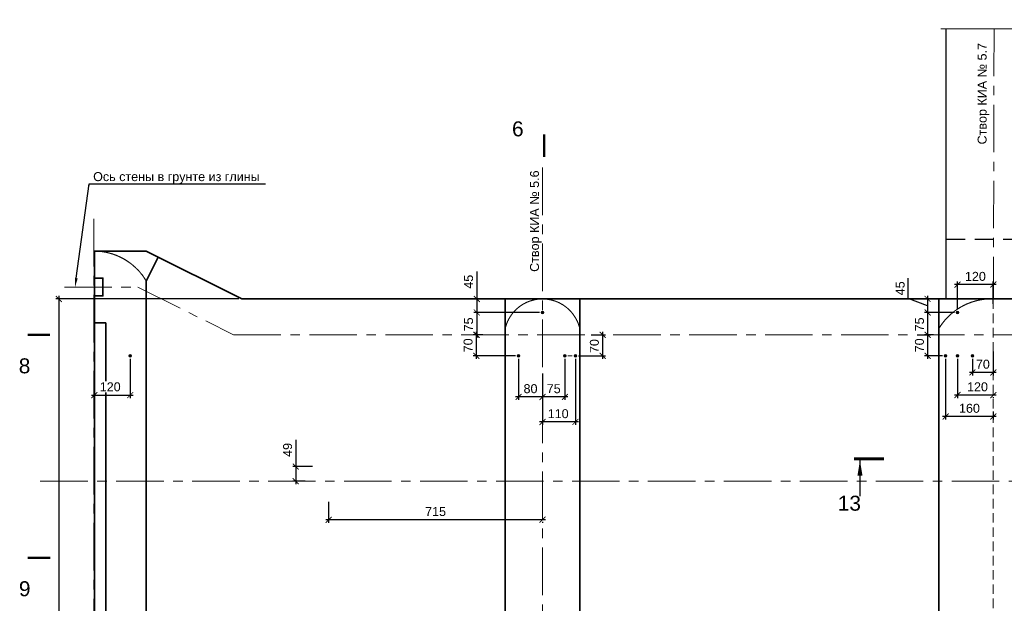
# Model space of a CAD drawing. Header units: millimetres. Extents: x 442308 to 722034, y 240588 to 370364.
# Tile 8 of 27: x 500940 to 533865, y 332552 to 352052. Entities that reach past the tile are written whole.
import ezdxf
from ezdxf import colors
from ezdxf.entities.mleader import LeaderData, LeaderLine
from ezdxf.math import Vec2, Vec3

# ---------------------------------------------------------------- set-up
doc = ezdxf.new("R2010")
doc.units = ezdxf.units.MM
doc.header["$LTSCALE"] = 10
for name, pattern in [('HIDDEN', [9.525, 6.35, -3.175]), ('PHANTOM', [63.5, 31.75, -6.35, 6.35, -6.35, 6.35, -6.35]), ('осевая', [50.8, 31.75, -6.35, 6.35, -6.35])]:
    doc.linetypes.add(name, pattern=pattern)
for name, color, linetype, lineweight in [('Dim', 7, 'Continuous', 25), ('Бетон', 7, 'Continuous', 35), ('бетон_25', 2, 'Continuous', 25), ('ГТО-2_Размеры', 7, 'Continuous', 15), ('Отдел_Выноски(стрелка)', 7, 'Continuous', 15), ('Отдел_Заглавные надписи', 7, 'Continuous', 30), ('Отдел_Разрезы. Сечения. Узлы', 7, 'Continuous', 15), ('текст', 7, 'Continuous', 25)]:
    doc.layers.add(name, color=color, linetype=linetype, lineweight=lineweight)
doc.layers.add('ГП_Штриховки', color=7, linetype='Continuous')
doc.layers.add('Оси', color=1, linetype='осевая')
doc.styles.add('arial', font='arial.ttf')
doc.styles.add('Arial 5', font='arial.ttf', dxfattribs={"height": 5})
doc.styles.add('ариал 0.9', font='arial.ttf', dxfattribs={"width": 0.9})
doc.styles.add('ГТО-2', font='arial.ttf')
doc.styles.add('Рогун1', font='arial.ttf')
doc.dimstyles.new('100 мм', dxfattribs={"dimscale": 100, "dimtxt": 3.5, "dimasz": 2, "dimexe": 1, "dimexo": 1, "dimgap": 1.2, "dimtad": 1, "dimdec": 0, "dimlfac": 0.1, "dimrnd": 0.0001, "dimtxsty": 'Рогун1', "dimblk": 'ARCHTICK', "dimcen": 2.5, "dimdle": 1, "dimaunit": 1, "dimadec": 1, "dimazin": 0, "dimtfac": 1, "dimtdec": 0, "dimtmove": 1, "dimatfit": 3, "dimldrblk": 'ARCHTICK', "dimfxl": 1, "dimtfill": 1, "dimarcsym": 0})

# ---------------------------------------------------------------- blocks, each defined once
blk = doc.blocks.new('_ArchTick')
at = {"color": 0, "linetype": 'ByBlock', "const_width": 0.15}
blk.add_lwpolyline([(-0.5, -0.5), (0.5, 0.5)], dxfattribs=at)
blk = doc.blocks.new('*D59')
at = {"layer": 'Defpoints', "color": 0, "transparency": 16777216}
for p in [(508372, 342721), (502248, 315721), (503437, 315721)]:
    blk.add_point(p, dxfattribs=at)
at = {"layer": 'ГТО-2_Размеры', "color": 0, "lineweight": -2, "transparency": 16777216}
for p, q in [((502248, 342821), (502248, 315621)), ((508272, 342721), (502148, 342721)), ((503337, 315721), (502148, 315721))]:
    blk.add_line(p, q, dxfattribs=at)
at = {"layer": 'ГТО-2_Размеры', "color": 0, "lineweight": -2, "transparency": 16777216, "xscale": 200, "yscale": 200, "zscale": 200}
for p, rotation in [((502248, 342721), 90), ((502248, 315721), 270)]:
    blk.add_blockref('_ArchTick', p, dxfattribs=dict(at, rotation=rotation))
at = {"layer": 'ГТО-2_Размеры', "color": 0, "transparency": 16777216, "insert": (501975, 329221), "char_height": 300, "attachment_point": 5, "rotation": 90, "style": 'Рогун1'}
blk.add_mtext('2700', dxfattribs=at)
blk = doc.blocks.new('*D283')
at = {"layer": 'Defpoints', "color": 0, "transparency": 16777216}
for p in [(518422, 342271), (516225, 341521), (516522, 341521)]:
    blk.add_point(p, dxfattribs=at)
at = {"layer": 'ГТО-2_Размеры', "color": 0, "lineweight": -2, "transparency": 16777216}
for p, q in [((518322, 342271), (516125, 342271)), ((516225, 342371), (516225, 341421)), ((516422, 341521), (516125, 341521))]:
    blk.add_line(p, q, dxfattribs=at)
at = {"layer": 'ГТО-2_Размеры', "color": 0, "lineweight": -2, "transparency": 16777216, "xscale": 200, "yscale": 200, "zscale": 200}
for p, rotation in [((516225, 342271), 90), ((516225, 341521), 270)]:
    blk.add_blockref('_ArchTick', p, dxfattribs=dict(at, rotation=rotation))
at = {"layer": 'ГТО-2_Размеры', "color": 0, "transparency": 16777216, "insert": (515952, 341871), "char_height": 300, "attachment_point": 5, "rotation": 90, "style": 'Рогун1'}
blk.add_mtext('75', dxfattribs=at)
blk = doc.blocks.new('*D284')
at = {"layer": 'Defpoints', "color": 0, "transparency": 16777216}
for p in [(516842, 342721), (516225, 342271), (517019, 342271)]:
    blk.add_point(p, dxfattribs=at)
at = {"layer": 'ГТО-2_Размеры', "color": 0, "lineweight": -2, "transparency": 16777216}
for p, q in [((516225, 343638), (516225, 342721)), ((516225, 342821), (516225, 342171)), ((516742, 342721), (516125, 342721)), ((516919, 342271), (516125, 342271))]:
    blk.add_line(p, q, dxfattribs=at)
at = {"layer": 'ГТО-2_Размеры', "color": 0, "lineweight": -2, "transparency": 16777216, "xscale": 200, "yscale": 200, "zscale": 200}
for p, rotation in [((516225, 342721), 90), ((516225, 342271), 270)]:
    blk.add_blockref('_ArchTick', p, dxfattribs=dict(at, rotation=rotation))
at = {"layer": 'ГТО-2_Размеры', "color": 0, "transparency": 16777216, "insert": (515952, 343296), "char_height": 300, "attachment_point": 5, "rotation": 90, "style": 'Рогун1', "bg_fill": 3, "box_fill_scale": 1.1, "bg_fill_color": 256, "bg_fill_true_color": 13158600, "bg_fill_transparency": 0}
blk.add_mtext('45', dxfattribs=at)
blk = doc.blocks.new('*D285')
at = {"layer": 'Defpoints', "color": 0, "transparency": 16777216}
for p in [(516441, 341521), (516208, 340821), (517622, 340821)]:
    blk.add_point(p, dxfattribs=at)
at = {"layer": 'ГТО-2_Размеры', "color": 0, "lineweight": -2, "transparency": 16777216}
for p, q in [((516341, 341521), (516108, 341521)), ((516208, 341621), (516208, 340721)), ((517522, 340821), (516108, 340821))]:
    blk.add_line(p, q, dxfattribs=at)
at = {"layer": 'ГТО-2_Размеры', "color": 0, "lineweight": -2, "transparency": 16777216, "xscale": 200, "yscale": 200, "zscale": 200}
for p, rotation in [((516208, 341521), 90), ((516208, 340821), 270)]:
    blk.add_blockref('_ArchTick', p, dxfattribs=dict(at, rotation=rotation))
at = {"layer": 'ГТО-2_Размеры', "color": 0, "transparency": 16777216, "insert": (515935, 341171), "char_height": 300, "attachment_point": 5, "rotation": 90, "style": 'Рогун1'}
blk.add_mtext('70', dxfattribs=at)
blk = doc.blocks.new('*D286')
at = {"layer": 'Defpoints', "color": 0, "transparency": 16777216}
for p in [(517622, 340821), (518422, 340331), (517622, 339448)]:
    blk.add_point(p, dxfattribs=at)
at = {"layer": 'ГТО-2_Размеры', "color": 0, "lineweight": -2, "transparency": 16777216}
for p, q in [((517622, 340721), (517622, 339348)), ((518422, 340231), (518422, 339348)), ((518522, 339448), (517522, 339448))]:
    blk.add_line(p, q, dxfattribs=at)
at = {"layer": 'ГТО-2_Размеры', "color": 0, "lineweight": -2, "transparency": 16777216, "xscale": 200, "yscale": 200, "zscale": 200, "rotation": 180}
blk.add_blockref('_ArchTick', (517622, 339448), dxfattribs=at)
at = {"layer": 'ГТО-2_Размеры', "color": 0, "lineweight": -2, "transparency": 16777216, "xscale": 200, "yscale": 200, "zscale": 200}
blk.add_blockref('_ArchTick', (518422, 339448), dxfattribs=at)
at = {"layer": 'ГТО-2_Размеры', "color": 0, "transparency": 16777216, "insert": (518022, 339721), "char_height": 300, "attachment_point": 5, "style": 'Рогун1'}
blk.add_mtext('80', dxfattribs=at)
blk = doc.blocks.new('*D287')
at = {"layer": 'Defpoints', "color": 0, "transparency": 16777216}
for p in [(519949, 341521), (519522, 340821), (520432, 340821)]:
    blk.add_point(p, dxfattribs=at)
at = {"layer": 'ГТО-2_Размеры', "color": 0, "lineweight": -2, "transparency": 16777216}
for p, q in [((520049, 341521), (520532, 341521)), ((520432, 341621), (520432, 340721)), ((519622, 340821), (520532, 340821))]:
    blk.add_line(p, q, dxfattribs=at)
at = {"layer": 'ГТО-2_Размеры', "color": 0, "lineweight": -2, "transparency": 16777216, "xscale": 200, "yscale": 200, "zscale": 200}
for p, rotation in [((520432, 341521), 90), ((520432, 340821), 270)]:
    blk.add_blockref('_ArchTick', p, dxfattribs=dict(at, rotation=rotation))
at = {"layer": 'ГТО-2_Размеры', "color": 0, "transparency": 16777216, "insert": (520158, 341146), "char_height": 300, "attachment_point": 5, "rotation": 90, "style": 'Рогун1'}
blk.add_mtext('70', dxfattribs=at)
blk = doc.blocks.new('*D288')
at = {"layer": 'Defpoints', "color": 0, "transparency": 16777216}
for p in [(519172, 340821), (518422, 340287), (518422, 339448)]:
    blk.add_point(p, dxfattribs=at)
at = {"layer": 'ГТО-2_Размеры', "color": 0, "lineweight": -2, "transparency": 16777216}
for p, q in [((519172, 340721), (519172, 339348)), ((518422, 340187), (518422, 339348)), ((519272, 339448), (518322, 339448))]:
    blk.add_line(p, q, dxfattribs=at)
at = {"layer": 'ГТО-2_Размеры', "color": 0, "transparency": 16777216, "insert": (518797, 339721), "char_height": 300, "attachment_point": 5, "style": 'Рогун1', "bg_fill": 3, "box_fill_scale": 1.1, "bg_fill_color": 256, "bg_fill_true_color": 13158600, "bg_fill_transparency": 0}
blk.add_mtext('75', dxfattribs=at)
at = {"layer": 'ГТО-2_Размеры', "color": 0, "lineweight": -2, "transparency": 16777216, "xscale": 200, "yscale": 200, "zscale": 200, "rotation": 180}
blk.add_blockref('_ArchTick', (518422, 339448), dxfattribs=at)
at = {"layer": 'ГТО-2_Размеры', "color": 0, "lineweight": -2, "transparency": 16777216, "xscale": 200, "yscale": 200, "zscale": 200}
blk.add_blockref('_ArchTick', (519172, 339448), dxfattribs=at)
blk = doc.blocks.new('*D289')
at = {"layer": 'Defpoints', "color": 0, "transparency": 16777216}
for p in [(519522, 340821), (518422, 340011), (518422, 338612)]:
    blk.add_point(p, dxfattribs=at)
at = {"layer": 'ГТО-2_Размеры', "color": 0, "lineweight": -2, "transparency": 16777216}
for p, q in [((519522, 340721), (519522, 338512)), ((518422, 339911), (518422, 338512)), ((519622, 338612), (518322, 338612))]:
    blk.add_line(p, q, dxfattribs=at)
at = {"layer": 'ГТО-2_Размеры', "color": 0, "transparency": 16777216, "insert": (518947, 338886), "char_height": 300, "attachment_point": 5, "style": 'Рогун1', "bg_fill": 3, "box_fill_scale": 1.1, "bg_fill_color": 256, "bg_fill_true_color": 13158600, "bg_fill_transparency": 0}
blk.add_mtext('110', dxfattribs=at)
at = {"layer": 'ГТО-2_Размеры', "color": 0, "lineweight": -2, "transparency": 16777216, "xscale": 200, "yscale": 200, "zscale": 200, "rotation": 180}
blk.add_blockref('_ArchTick', (518422, 338612), dxfattribs=at)
at = {"layer": 'ГТО-2_Размеры', "color": 0, "lineweight": -2, "transparency": 16777216, "xscale": 200, "yscale": 200, "zscale": 200}
blk.add_blockref('_ArchTick', (519522, 338612), dxfattribs=at)
blk = doc.blocks.new('*D290')
at = {"layer": 'Defpoints', "color": 0, "transparency": 16777216}
for p in [(532298, 342271), (531301, 341521), (531598, 341521)]:
    blk.add_point(p, dxfattribs=at)
at = {"layer": 'ГТО-2_Размеры', "color": 0, "lineweight": -2, "transparency": 16777216}
for p, q in [((532198, 342271), (531201, 342271)), ((531301, 342371), (531301, 341421)), ((531498, 341521), (531201, 341521))]:
    blk.add_line(p, q, dxfattribs=at)
at = {"layer": 'ГТО-2_Размеры', "color": 0, "lineweight": -2, "transparency": 16777216, "xscale": 200, "yscale": 200, "zscale": 200}
for p, rotation in [((531301, 342271), 90), ((531301, 341521), 270)]:
    blk.add_blockref('_ArchTick', p, dxfattribs=dict(at, rotation=rotation))
at = {"layer": 'ГТО-2_Размеры', "color": 0, "transparency": 16777216, "insert": (531029, 341871), "char_height": 300, "attachment_point": 5, "rotation": 90, "style": 'Рогун1'}
blk.add_mtext('75', dxfattribs=at)
blk = doc.blocks.new('*D291')
at = {"layer": 'Defpoints', "color": 0, "transparency": 16777216}
for p in [(531919, 342721), (531301, 342271), (532095, 342271)]:
    blk.add_point(p, dxfattribs=at)
at = {"layer": 'ГТО-2_Размеры', "color": 0, "lineweight": -2, "transparency": 16777216}
for p, q in [((530654, 342734), (530654, 343418)), ((531301, 342821), (531301, 342171)), ((531301, 342496), (530654, 342734)), ((531819, 342721), (531201, 342721)), ((531995, 342271), (531201, 342271))]:
    blk.add_line(p, q, dxfattribs=at)
at = {"layer": 'ГТО-2_Размеры', "color": 0, "lineweight": -2, "transparency": 16777216, "xscale": 200, "yscale": 200, "zscale": 200}
for p, rotation in [((531301, 342721), 90), ((531301, 342271), 270)]:
    blk.add_blockref('_ArchTick', p, dxfattribs=dict(at, rotation=rotation))
at = {"layer": 'ГТО-2_Размеры', "color": 0, "transparency": 16777216, "insert": (530382, 343076), "char_height": 300, "attachment_point": 5, "rotation": 90, "style": 'Рогун1', "bg_fill": 3, "box_fill_scale": 1.1, "bg_fill_color": 256, "bg_fill_true_color": 13158600, "bg_fill_transparency": 0}
blk.add_mtext('45', dxfattribs=at)
blk = doc.blocks.new('*D292')
at = {"layer": 'Defpoints', "color": 0, "transparency": 16777216}
for p in [(532298, 340821), (532298, 339509), (533498, 339543)]:
    blk.add_point(p, dxfattribs=at)
at = {"layer": 'ГТО-2_Размеры', "color": 0, "lineweight": -2, "transparency": 16777216}
for p, q in [((532298, 340721), (532298, 339409)), ((533598, 339509), (532198, 339509)), ((533498, 339443), (533498, 339409))]:
    blk.add_line(p, q, dxfattribs=at)
at = {"layer": 'ГТО-2_Размеры', "color": 0, "lineweight": -2, "transparency": 16777216, "xscale": 200, "yscale": 200, "zscale": 200, "rotation": 180}
blk.add_blockref('_ArchTick', (532298, 339509), dxfattribs=at)
at = {"layer": 'ГТО-2_Размеры', "color": 0, "transparency": 16777216, "insert": (532968, 339783), "char_height": 300, "attachment_point": 5, "style": 'Рогун1', "bg_fill": 3, "box_fill_scale": 1.1, "bg_fill_color": 256, "bg_fill_true_color": 13158600, "bg_fill_transparency": 0}
blk.add_mtext('120', dxfattribs=at)
at = {"layer": 'ГТО-2_Размеры', "color": 0, "lineweight": -2, "transparency": 16777216, "xscale": 200, "yscale": 200, "zscale": 200}
blk.add_blockref('_ArchTick', (533498, 339509), dxfattribs=at)
blk = doc.blocks.new('*D293')
at = {"layer": 'Defpoints', "color": 0, "transparency": 16777216}
for p in [(531900, 340821), (533498, 339060), (531900, 338793)]:
    blk.add_point(p, dxfattribs=at)
at = {"layer": 'ГТО-2_Размеры', "color": 0, "lineweight": -2, "transparency": 16777216}
for p, q in [((531900, 340721), (531900, 338693)), ((533498, 338960), (533498, 338693)), ((533598, 338793), (531800, 338793))]:
    blk.add_line(p, q, dxfattribs=at)
at = {"layer": 'ГТО-2_Размеры', "color": 0, "lineweight": -2, "transparency": 16777216, "xscale": 200, "yscale": 200, "zscale": 200, "rotation": 180}
blk.add_blockref('_ArchTick', (531900, 338793), dxfattribs=at)
at = {"layer": 'ГТО-2_Размеры', "color": 0, "lineweight": -2, "transparency": 16777216, "xscale": 200, "yscale": 200, "zscale": 200}
blk.add_blockref('_ArchTick', (533498, 338793), dxfattribs=at)
at = {"layer": 'ГТО-2_Размеры', "color": 0, "transparency": 16777216, "insert": (532699, 339066), "char_height": 300, "attachment_point": 5, "style": 'Рогун1', "bg_fill": 3, "box_fill_scale": 1.1, "bg_fill_color": 256, "bg_fill_true_color": 13158600, "bg_fill_transparency": 0}
blk.add_mtext('160', dxfattribs=at)
blk = doc.blocks.new('*D294')
at = {"layer": 'Defpoints', "color": 0, "transparency": 16777216}
for p in [(530855, 341521), (531301, 340821), (531900, 340821)]:
    blk.add_point(p, dxfattribs=at)
at = {"layer": 'ГТО-2_Размеры', "color": 0, "lineweight": -2, "transparency": 16777216}
for p, q in [((530955, 341521), (531401, 341521)), ((531301, 341621), (531301, 340721)), ((531800, 340821), (531201, 340821))]:
    blk.add_line(p, q, dxfattribs=at)
at = {"layer": 'ГТО-2_Размеры', "color": 0, "lineweight": -2, "transparency": 16777216, "xscale": 200, "yscale": 200, "zscale": 200}
for p, rotation in [((531301, 341521), 90), ((531301, 340821), 270)]:
    blk.add_blockref('_ArchTick', p, dxfattribs=dict(at, rotation=rotation))
at = {"layer": 'ГТО-2_Размеры', "color": 0, "transparency": 16777216, "insert": (531028, 341171), "char_height": 300, "attachment_point": 5, "rotation": 90, "style": 'Рогун1'}
blk.add_mtext('70', dxfattribs=at)
blk = doc.blocks.new('*D302')
at = {"layer": 'Defpoints', "color": 0, "transparency": 16777216}
for p in [(504637, 340821), (503437, 339543), (504637, 339509)]:
    blk.add_point(p, dxfattribs=at)
at = {"layer": 'ГТО-2_Размеры', "color": 0, "lineweight": -2, "transparency": 16777216}
for p, q in [((504637, 340721), (504637, 339409)), ((503337, 339509), (504737, 339509)), ((503437, 339443), (503437, 339409))]:
    blk.add_line(p, q, dxfattribs=at)
at = {"layer": 'ГТО-2_Размеры', "color": 0, "lineweight": -2, "transparency": 16777216, "xscale": 200, "yscale": 200, "zscale": 200}
blk.add_blockref('_ArchTick', (504637, 339509), dxfattribs=at)
at = {"layer": 'ГТО-2_Размеры', "color": 0, "transparency": 16777216, "insert": (503967, 339783), "char_height": 300, "attachment_point": 5, "style": 'Рогун1', "bg_fill": 3, "box_fill_scale": 1.1, "bg_fill_color": 256, "bg_fill_true_color": 13158600, "bg_fill_transparency": 0}
blk.add_mtext('120', dxfattribs=at)
at = {"layer": 'ГТО-2_Размеры', "color": 0, "lineweight": -2, "transparency": 16777216, "xscale": 200, "yscale": 200, "zscale": 200, "rotation": 180}
blk.add_blockref('_ArchTick', (503437, 339509), dxfattribs=at)
blk = doc.blocks.new('*D304')
at = {"layer": 'Defpoints', "color": 0, "transparency": 16777216}
blk.add_point((533498, 341064), dxfattribs=at)
at = {"layer": 'ГТО-2_Размеры', "color": 0, "lineweight": -2, "transparency": 16777216}
for p, q in [((533498, 340964), (533498, 340167)), ((532798, 340721), (532798, 340167)), ((533598, 340267), (532698, 340267))]:
    blk.add_line(p, q, dxfattribs=at)
at = {"layer": 'ГТО-2_Размеры', "color": 0, "transparency": 16777216, "insert": (533148, 340540), "char_height": 300, "attachment_point": 5, "style": 'Рогун1', "bg_fill": 3, "box_fill_scale": 1.1, "bg_fill_color": 256, "bg_fill_true_color": 13158600, "bg_fill_transparency": 0}
blk.add_mtext('70', dxfattribs=at)
at = {"layer": 'Defpoints', "color": 0, "transparency": 16777216}
for p in [(532798, 340821), (532798, 340267)]:
    blk.add_point(p, dxfattribs=at)
at = {"layer": 'ГТО-2_Размеры', "color": 0, "lineweight": -2, "transparency": 16777216, "xscale": 200, "yscale": 200, "zscale": 200, "rotation": 180}
blk.add_blockref('_ArchTick', (532798, 340267), dxfattribs=at)
at = {"layer": 'ГТО-2_Размеры', "color": 0, "lineweight": -2, "transparency": 16777216, "xscale": 200, "yscale": 200, "zscale": 200}
blk.add_blockref('_ArchTick', (533498, 340267), dxfattribs=at)
blk = doc.blocks.new('*D305')
at = {"layer": 'Defpoints', "color": 0, "transparency": 16777216}
for p in [(532298, 343201), (533498, 342462), (532298, 342271)]:
    blk.add_point(p, dxfattribs=at)
at = {"layer": 'ГТО-2_Размеры', "color": 0, "lineweight": -2, "transparency": 16777216}
for p, q in [((533598, 343201), (532198, 343201)), ((532298, 342371), (532298, 343301)), ((533498, 342562), (533498, 343301))]:
    blk.add_line(p, q, dxfattribs=at)
at = {"layer": 'ГТО-2_Размеры', "color": 0, "lineweight": -2, "transparency": 16777216, "xscale": 200, "yscale": 200, "zscale": 200, "rotation": 180}
blk.add_blockref('_ArchTick', (532298, 343201), dxfattribs=at)
at = {"layer": 'ГТО-2_Размеры', "color": 0, "transparency": 16777216, "insert": (532898, 343474), "char_height": 300, "attachment_point": 5, "style": 'Рогун1', "bg_fill": 3, "box_fill_scale": 1.1, "bg_fill_color": 256, "bg_fill_true_color": 13158600, "bg_fill_transparency": 0}
blk.add_mtext('120', dxfattribs=at)
at = {"layer": 'ГТО-2_Размеры', "color": 0, "lineweight": -2, "transparency": 16777216, "xscale": 200, "yscale": 200, "zscale": 200}
blk.add_blockref('_ArchTick', (533498, 343201), dxfattribs=at)
blk = doc.blocks.new('*D335')
at = {"layer": 'Defpoints', "color": 0, "transparency": 16777216}
for p in [(511272, 336042), (511272, 335344), (518422, 335373)]:
    blk.add_point(p, dxfattribs=at)
at = {"layer": 'ГТО-2_Размеры', "color": 0, "lineweight": -2, "transparency": 16777216}
for p, q in [((511272, 335942), (511272, 335244)), ((518522, 335344), (511172, 335344)), ((518422, 335273), (518422, 335244))]:
    blk.add_line(p, q, dxfattribs=at)
at = {"layer": 'ГТО-2_Размеры', "color": 0, "lineweight": -2, "transparency": 16777216, "xscale": 200, "yscale": 200, "zscale": 200, "rotation": 180}
blk.add_blockref('_ArchTick', (511272, 335344), dxfattribs=at)
at = {"layer": 'ГТО-2_Размеры', "color": 0, "lineweight": -2, "transparency": 16777216, "xscale": 200, "yscale": 200, "zscale": 200}
blk.add_blockref('_ArchTick', (518422, 335344), dxfattribs=at)
at = {"layer": 'ГТО-2_Размеры', "color": 0, "transparency": 16777216, "insert": (514847, 335617), "char_height": 300, "attachment_point": 5, "style": 'Рогун1'}
blk.add_mtext('715', dxfattribs=at)
blk = doc.blocks.new('*D336')
at = {"layer": 'Defpoints', "color": 0, "transparency": 16777216}
for p in [(510828, 337121), (510172, 336631), (510586, 336631)]:
    blk.add_point(p, dxfattribs=at)
at = {"layer": 'ГТО-2_Размеры', "color": 0, "lineweight": -2, "transparency": 16777216}
for p, q in [((510172, 338017), (510172, 337121)), ((510172, 337221), (510172, 336531)), ((510728, 337121), (510072, 337121)), ((510486, 336631), (510072, 336631))]:
    blk.add_line(p, q, dxfattribs=at)
at = {"layer": 'ГТО-2_Размеры', "color": 0, "lineweight": -2, "transparency": 16777216, "xscale": 200, "yscale": 200, "zscale": 200}
for p, rotation in [((510172, 337121), 90), ((510172, 336631), 270)]:
    blk.add_blockref('_ArchTick', p, dxfattribs=dict(at, rotation=rotation))
at = {"layer": 'ГТО-2_Размеры', "color": 0, "transparency": 16777216, "insert": (509899, 337676), "char_height": 300, "attachment_point": 5, "rotation": 90, "style": 'Рогун1'}
blk.add_mtext('49', dxfattribs=at)

msp = doc.modelspace()

# ---------------------------------------------------------------- hatches: boundary and pattern name
at = {"layer": 'ГП_Штриховки', "true_color": 0x000000, "transparency": 33554610}
h = msp.add_hatch(color=18, dxfattribs=at)
h.dxf.hatch_style = 1
h.paths.add_polyline_path([(518465.5454617, 342270.5425882, 1), (518377.5454617, 342270.5425882, 1)])
h = msp.add_hatch(color=18, dxfattribs=at)
h.dxf.hatch_style = 1
h.paths.add_polyline_path([(532341.9909818, 342270.5425882, 1), (532253.9909818, 342270.5425882, 1)])
h = msp.add_hatch(color=18, dxfattribs=at)
h.dxf.hatch_style = 1
h.paths.add_polyline_path([(504680.5450512, 340820.5425861, -1), (504592.5450512, 340820.5425861, -1)])
h = msp.add_hatch(color=18, dxfattribs=at)
h.dxf.hatch_style = 1
h.paths.add_polyline_path([(517665.5435715, 340820.542586, 1), (517577.5435715, 340820.542586, 1)])
h = msp.add_hatch(color=18, dxfattribs=at)
h.dxf.hatch_style = 1
edge = h.paths.add_edge_path()
edge.add_arc((519166.3598542, 340821.3393635), 38.822575, 0, 360)
h = msp.add_hatch(color=18, dxfattribs=at)
h.dxf.hatch_style = 1
edge = h.paths.add_edge_path()
edge.add_arc((519516.3598542, 340821.3393635), 38.822575, 0, 360)
h = msp.add_hatch(color=18, dxfattribs=at)
h.dxf.hatch_style = 1
h.paths.add_polyline_path([(531855.6667138, 340820.5425861, 1), (531943.6667138, 340820.5425861, 1)])
h = msp.add_hatch(color=18, dxfattribs=at)
h.dxf.hatch_style = 1
h.paths.add_polyline_path([(532253.9915213, 340820.5425861, 1), (532341.9915213, 340820.5425861, 1)])
h = msp.add_hatch(color=18, dxfattribs=at)
h.dxf.hatch_style = 1
h.paths.add_polyline_path([(532841.9915213, 340820.5425875, -1), (532753.9915213, 340820.5425875, -1)])

# ---------------------------------------------------------------- linework, layer by layer
at = {"linetype": 'Continuous', "lineweight": 15, "ltscale": 100}
msp.add_lwpolyline([(548723.9982093, 351752.4224319), (540572.7102138, 351752.4224319), (540497.7102138, 352052.4224319), (540347.7102138, 351452.4224319), (540272.7102138, 351752.4224319), (531737.035613, 351752.4224319), (540272.7102138, 351752.4224319), (540347.7102138, 351452.4224319), (540497.7102138, 352052.4224319), (540572.7102138, 351752.4224319)], close=True, dxfattribs=at)
at = {"lineweight": 20}
for centre in [(518421.5454617, 342270.5425882), (532297.9909818, 342270.5425882), (504636.5450512, 340820.5425861), (517621.5435715, 340820.542586), (517621.5435715, 340820.542586), (519171.5454565, 340820.542586), (519521.5454565, 340820.5425861), (531899.6667138, 340820.5425861), (532297.9915213, 340820.5425861), (532797.9915213, 340820.5425875), (532797.9915213, 340820.5425875)]:
    msp.add_circle(centre, 44, dxfattribs=at)
at = {"layer": 'Defpoints', "linetype": 'PHANTOM', "lineweight": 0, "ltscale": 75}
for points in [[(505171.5450509, 343320.5425887, 0.265564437), (503421.5450512, 344320.5425882)], [(517171.5450512, 341720.5425881, -0.8), (519671.5450512, 341720.5425882)]]:
    msp.add_lwpolyline(points, format="xyb", dxfattribs=at)
at = {"layer": 'Dim', "color": 7, "linetype": 'PHANTOM', "lineweight": 0, "ltscale": 75}
msp.add_lwpolyline([(531671.5450503, 329890.5425883), (531671.5450493, 316718.0795662, 0.2524257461), (533321.5452463, 315720.5425882), (533421.5450512, 315720.5425882), (536421.5450512, 315720.5425882), (536421.5450512, 342720.5425882), (533333.8726136, 342720.5425882, 0.2529742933), (531671.5450512, 341720.5425979), (531671.5450504, 330890.5425883)], format="xyb", dxfattribs=at)
at = {"layer": 'Бетон', "color": 7, "linetype": 'HIDDEN', "lineweight": 25, "ltscale": 10}
msp.add_line((531921.5450504, 344722.7163505), (548421.5450504, 344722.7163505), dxfattribs=at)
at = {"layer": 'Бетон', "color": 2, "ltscale": 10}
for p, q in [((505171.5450517, 343320.5425908), (505171.5450517, 330900.5425882)), ((517171.5450512, 330900.5425882), (517171.5450512, 342720.5425882)), ((519671.5450512, 342720.5425882), (519671.5450512, 330900.5425882)), ((531671.5450508, 330900.5425882), (531671.5450508, 342720.5425882)), ((503436.5450512, 341920.5425882), (503821.5450512, 341920.5425882)), ((503821.5450512, 341920.5425882), (503821.5450512, 320420.5425882))]:
    msp.add_line(p, q, dxfattribs=at)
for points in [[(536421.5450512, 342720.5425882), (508371.5450503, 342720.5425882), (505171.5450517, 344320.5425882), (503436.5450512, 344320.5425882), (503436.5450512, 342720.5425882), (503436.5450512, 315720.5425882), (548421.5450512, 315758.1530885), (548421.5450512, 342722.7027435), (545421.5450512, 342720.5425882)], [(505571.5450503, 344120.5425882), (505171.5450503, 343320.5425882)], [(503436.5450512, 343420.5425882), (503721.5450512, 343420.5425882), (503721.5450512, 342820.5425882), (503436.5450512, 342820.5425882)]]:
    msp.add_lwpolyline(points, dxfattribs=at)
at = {"layer": 'бетон_25'}
for q in [(531921.5450504, 351752.4224319), (533521.543298, 342722.7166013)]:
    msp.add_line((531921.5450504, 342722.7163505), q, dxfattribs=at)
at = {"layer": 'бетон_25', "color": 7, "linetype": 'HIDDEN', "lineweight": 20, "ltscale": 5}
msp.add_line((533497.9915214, 315720.5425882), (533497.9915213, 342720.5425882), dxfattribs=at)
at = {"layer": 'ГТО-2_Размеры'}
msp.add_line((519268.7724852, 340820.5697135), (519419.3164358, 340820.6197404), dxfattribs=at)
at = {"layer": 'Оси', "linetype": 'осевая', "lineweight": 15, "ltscale": 5}
msp.add_line((501629.2099638, 336630.5425882), (550004.6462176, 336630.5425882), dxfattribs=at)
for points in [[(533522.026734, 351752.4224319), (533500.8107399, 342720.5359658)], [(518421.5450512, 347113.2210867), (518421.5450512, 327074.4727694)], [(503421.5450512, 345397.942017), (503421.5450512, 312323.3674806)], [(502433.319507, 343120.5425896), (504888.2218398, 343120.5425896), (508088.2218398, 341520.5425896), (550004.6462176, 341520.5425896)]]:
    msp.add_lwpolyline(points, dxfattribs=at)
at = {"layer": 'Отдел_Разрезы. Сечения. Узлы'}
for points in [[(518480.4260044, 347467.6890465, 75, 75, 0), (518480.4689653, 348217.6890453, 75, 75, 0), (518480.454645, 347967.6890458, 0, 100, 0), (517980.4546458, 347967.7176864, 0, 0, 0), (517230.454647, 347967.7606473, 0, 0, 0)], [(501954.3797828, 341520.513949, 75, 75, 0), (501204.379784, 341520.5569099, 75, 75, 0), (501454.3797835, 341520.5425896, 0, 100, 0), (501454.3511429, 341020.5425904, 0, 0, 0), (501454.308182, 340270.5425916, 0, 0, 0)], [(501959.7914669, 334071.9864335, 75, 75, 0), (501209.791468, 334072.0293944, 75, 75, 0), (501459.7914676, 334072.0150741, 0, 100, 0), (501459.762827, 333572.0150749, 0, 0, 0), (501459.719866, 332822.0150761, 0, 0, 0)]]:
    msp.add_lwpolyline(points, format="xyseb", dxfattribs=at)
at = {"layer": 'текст', "const_width": 100}
msp.add_lwpolyline([(529837.9109317, 337376.8028216), (528837.9109317, 337376.8028216)], dxfattribs=at)
at = {"layer": 'текст', "ltscale": 5}
msp.add_lwpolyline([(529037.9109317, 337326.820529, 0, 170, 0), (529037.9109317, 336811.5609447, 170, 170, 0)], format="xyseb", dxfattribs=at)
msp.add_lwpolyline([(529037.9109317, 337326.820529), (529037.9109317, 336126.820529)], dxfattribs=at)

# ---------------------------------------------------------------- texts
at = {"layer": 'Отдел_Заглавные надписи', "char_height": 300, "width": 5865.721254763, "attachment_point": 5, "rotation": 90, "style": 'ГТО-2'}
for s, insert in [('\\pxqc;Створ КИА № 5.7', (533167.4420749, 349578.8357675)), ('\\pxqc;Створ КИА № 5.6', (518200.1037433, 345321.0304538))]:
    msp.add_mtext(s, dxfattribs=dict(at, insert=insert))
at = {"layer": 'Отдел_Разрезы. Сечения. Узлы', "style": 'ариал 0.9'}
for s, p in [('6', (517403.0168656, 348155.2476137, 1507.2841379)), ('8', (500908.8126235, 340236.4067009, 1507.2841379)), ('9', (500914.2243075, 332787.8791854, 1507.2841379))]:
    msp.add_text(s, height=500, rotation=360, dxfattribs=at).set_placement(p)
at = {"layer": 'текст', "ltscale": 5, "insert": (528295.1233211, 336146.2980085), "char_height": 500, "width": 595.810227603, "attachment_point": 1, "style": 'Arial 5'}
msp.add_mtext('13', dxfattribs=at)

# ---------------------------------------------------------------- dimensions: what is measured, and where the dimension line sits
at = {"layer": 'ГТО-2_Размеры'}
dim = msp.add_linear_dim(base=(502248.2600308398, 315720.542588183), p1=(508371.5450502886, 342720.5425881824), p2=(503436.5450511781, 315720.5425881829), angle=90, dimstyle='100 мм', override={"dimtxt": 3, "dimdec": 6, "dimtfill": 0}, dxfattribs=at)
dim.commit()
dim.dimension.update_dxf_attribs({"geometry": '*D59', "text_midpoint": (501975.0881345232, 329220.5425881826)})
for base, p1, p2, angle, picture, middle in [((516224.9069045, 341520.5425882), (518421.5465511, 342270.5425882), (516521.9569549, 341520.5425882), 90, '*D283', (516224.9069045, 341870.5425872)), ((531301.3524246, 341520.5425882), (532297.9909818, 342270.5425882), (531598.402475, 341520.5425882), 90, '*D290', (531301.3524246, 341870.5425872)), ((516208.4516892, 340820.542586), (516441.3621198, 341520.5425882), (517621.544661, 340820.542586), 90, '*D285', (516208.4516892, 341170.5425871)), ((520431.6622193, 340820.5425861), (519948.9502612, 341520.5425882), (519521.5465459, 340820.5425861), 90, '*D287', (520431.6622193, 341145.5425871)), ((517621.544660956, 339448.3229761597), (518421.5446662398, 340330.6738206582), (517621.544660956, 340820.5425860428), 180, '*D286', (518021.5446635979, 339448.3229761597))]:
    dim = msp.add_linear_dim(base=base, p1=p1, p2=p2, angle=angle, dimstyle='100 мм', override={"dimtxt": 3, "dimdec": 6, "dimtfill": 0}, dxfattribs=at)
    dim.commit()
    dim.dimension.update_dxf_attribs({"geometry": picture, "text_midpoint": middle, "dimtype": 160})
dim = msp.add_linear_dim(base=(510172.2236317, 336630.5425882), p1=(510828.0969968, 337120.5979736), p2=(510586.2024914, 336630.5425882), angle=90, text='49', dimstyle='100 мм', override={"dimtxt": 3, "dimdec": 6, "dimtfill": 0}, dxfattribs=at)
dim.commit()
dim.dimension.update_dxf_attribs({"geometry": '*D336', "text_midpoint": (510118.8558722, 337675.7533789), "dimtype": 160})
dim = msp.add_linear_dim(base=(511271.5447316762, 335343.8802944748), p1=(518421.5450511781, 335373.1797828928), p2=(511271.5447316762, 336042.0880456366), dimstyle='100 мм', override={"dimtxt": 3, "dimdec": 6, "dimtfill": 0}, dxfattribs=at)
dim.commit()
dim.dimension.update_dxf_attribs({"geometry": '*D335', "text_midpoint": (514846.5448914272, 335343.8802944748), "dimtype": 160})

# ---------------------------------------------------------------- next in the draw order: dimensions: what is measured, and where the dimension line sits
for base, p1, p2, angle, override, picture, middle in [((516224.9069045, 342270.5425882), (516842.2872043, 342720.5425882), (517019.0070053, 342270.5425882), 90, {"dimtxt": 3, "dimdec": 6}, '*D284', (516541.3621198, 343295.8082036)), ((531301.3524246, 342270.5425882), (531918.7327244, 342720.5425882), (532095.4525254, 342270.5425882), 90, {"dimtxt": 3, "dimdec": 6}, '*D291', (530654.2391975, 342853.7274414)), ((518421.5465511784, 339448.3229762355), (519171.5465458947, 340820.5425860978), (518421.5465511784, 340286.6738207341), 180, {"dimtxt": 3, "dimdec": 6, "dimtfill": 1}, '*D288', (518796.5465485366, 339448.3229762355)), ((532297.9915213, 339509.3616999), (533497.9915213, 339542.9447457), (532297.9915213, 340820.5425861), 180, {"dimtxt": 3, "dimdec": 6}, '*D292', (532967.9915213, 339509.3616999))]:
    dim = msp.add_linear_dim(base=base, p1=p1, p2=p2, angle=angle, dimstyle='100 мм', override=override, dxfattribs=at)
    dim.commit()
    dim.dimension.update_dxf_attribs({"geometry": picture, "text_midpoint": middle, "dimtype": 160})
dim = msp.add_linear_dim(base=(504636.5450512, 339509.3616999), p1=(503436.5450512, 339542.9447457), p2=(504636.5450512, 340820.5425861), dimstyle='100 мм', override={"dimtxt": 3, "dimdec": 6}, dxfattribs=at)
dim.commit()
dim.dimension.update_dxf_attribs({"geometry": '*D302', "text_midpoint": (503966.5450512, 339509.3616999), "dimtype": 160})

# ---------------------------------------------------------------- next in the draw order: leaders
at = {"layer": 'Отдел_Выноски(стрелка)'}
ml = msp.add_multileader_mtext('Standard', dxfattribs=at)
ml.set_content('Ось стены в грунте из глины', color=256, style='arial')
ml.set_leader_properties()
ml.build(insert=Vec2(0, 0))
ml.multileader.update_dxf_attribs({"text_left_attachment_type": 6, "text_right_attachment_type": 6, "dogleg_length": 136.6171409, "arrow_head_size": 300})
ctx = ml.context
ctx.base_point, ctx.char_height, ctx.arrow_head_size, ctx.plane_origin = Vec3(503394.7940848, 346570.9054492), 300, 300, Vec3(493297.2870243, 351696.6201453)
ctx.left_attachment, ctx.right_attachment = 6, 6
notes = []
notes.append((ctx, [(0, (1, 1, 0), (503258.1769438, 346570.9054492), (1, 0), 136.6171409, [(0, [(502792.7309365, 343120.5425896)], 0, [])])]))
ctx.mtext.insert, ctx.mtext.width, ctx.mtext.defined_height, ctx.mtext.flow_direction = Vec3(503396.7940848, 346959.1046307), 5771.705582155, 766.5757162, 5
ctx.mtext.has_bg_fill, ctx.mtext.bg_color, ctx.mtext.bg_scale_factor, ctx.mtext.bg_transparency, ctx.mtext.use_window_bg_color = 1, -1027028792, 1.5, 0, 1
for ctx, leaders in notes:
    for number, flags, end, landing, length, lines in leaders:
        leader = LeaderData()
        leader.index, (leader.has_last_leader_line, leader.has_dogleg_vector, leader.attachment_direction) = number, flags
        leader.last_leader_point, leader.dogleg_vector, leader.dogleg_length = Vec3(end), Vec3(landing), length
        for number, points, colour, breaks in lines:
            line = LeaderLine()
            line.index, line.vertices, line.color, line.breaks = number, Vec3.list(points), colors.encode_raw_color(colour), breaks
            leader.lines.append(line)
        ctx.leaders.append(leader)

# ---------------------------------------------------------------- next in the draw order: dimensions: what is measured, and where the dimension line sits
at = {"layer": 'ГТО-2_Размеры'}
for base, p1, p2, text, picture, middle in [((532297.9909818, 343200.8595966), (533497.9915213, 342462.346379), (532297.9909818, 342270.5425882), '120', '*D305', (532897.9912516, 343200.8595966)), ((531899.6667138, 338792.759207), (533497.9915213, 339060.2186214), (531899.6667138, 340820.5425861), '160', '*D293', (532698.8291176, 338792.759207))]:
    dim = msp.add_linear_dim(base=base, p1=p1, p2=p2, angle=180, text=text, dimstyle='100 мм', override={"dimtxt": 3, "dimdec": 6}, dxfattribs=at)
    dim.commit()
    dim.dimension.update_dxf_attribs({"geometry": picture, "text_midpoint": middle, "dimtype": 160})
dim = msp.add_linear_dim(base=(518421.5465511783, 338612.355394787), p1=(519521.5465458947, 340820.5425861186), p2=(518421.5465511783, 340010.8598699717), angle=180, dimstyle='100 мм', override={"dimtxt": 3, "dimdec": 6}, dxfattribs=at)
dim.commit()
dim.dimension.update_dxf_attribs({"geometry": '*D289', "text_midpoint": (518946.5465485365, 338612.355394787), "dimtype": 160})

# ---------------------------------------------------------------- next in the draw order: dimensions: what is measured, and where the dimension line sits
for base, p1, p2, angle, override, picture, middle in [((531301.3524232, 340820.5425861), (530855.339039, 341520.5425896), (531899.6667138, 340820.5425861), 90, {"dimtxt": 3, "dimdec": 6, "dimtfill": 0}, '*D294', (531301.3524232, 341170.5425872)), ((532797.9915213, 340267.2394958), (533497.9915213, 341064.4630373), (532797.9915213, 340820.5425875), 180, {"dimtxt": 3, "dimdec": 6}, '*D304', (533147.9915213, 340267.2394958))]:
    dim = msp.add_linear_dim(base=base, p1=p1, p2=p2, angle=angle, dimstyle='100 мм', override=override, dxfattribs=at)
    dim.commit()
    dim.dimension.update_dxf_attribs({"geometry": picture, "text_midpoint": middle, "dimtype": 160})

doc.saveas('drawing.dxf')
